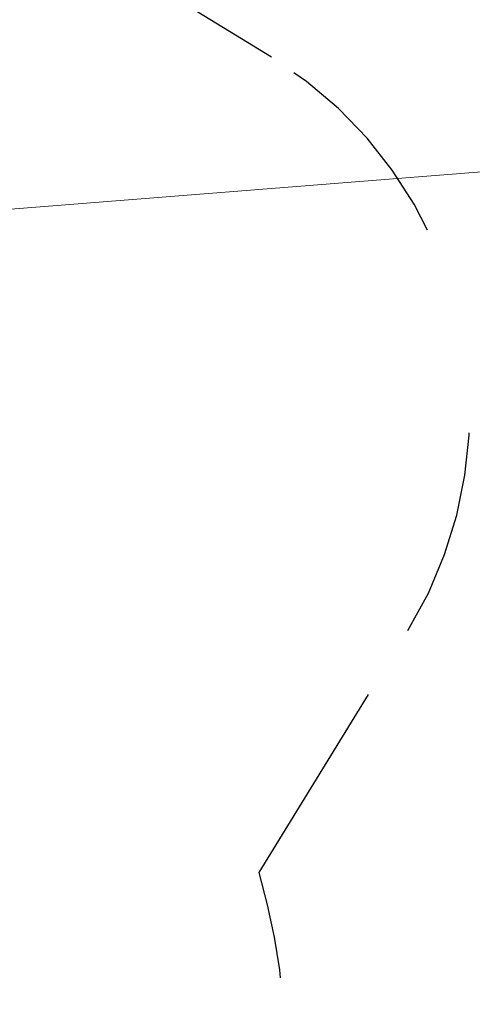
# Model space of a CAD drawing. Extents: x 5459245 to 5462690, y 5971016 to 5972523.
# Tile 78 of 198: x 5462445.92 to 5462447, y 5972218.79 to 5972221.14. Entities that reach past the tile are written whole.
import ezdxf

# ---------------------------------------------------------------- set-up
doc = ezdxf.new("R2010")
doc.units = 0
doc.linetypes.add('8', pattern=[0.5, 0.25, -0.25])
doc.layers.add('A_MAŁA ARCHITEKTURA', color=195, linetype='CONTINUOUS', lineweight=9)
doc.layers.add('ADT CCTV', color=102, linetype='CONTINUOUS')

# ---------------------------------------------------------------- blocks, each defined once
blk = doc.blocks.new('MEGA')
at = {"layer": 'A_MAŁA ARCHITEKTURA', "linetype": '8', "lineweight": 25, "ltscale": 2}
for p, q in [((5462452.137, 5972218.9219), (5462452.137, 5972219.7169)), ((5462450.4608, 5972217.9253), (5462451.1404, 5972217.9253))]:
    blk.add_line(p, q, dxfattribs=at)
for centre, radius, end in [((5462451.1404, 5972218.9219), 0.9966, 0), ((5462449.3465, 5972218.9219), 1.4949, 318.1897)]:
    blk.add_arc(centre, radius, 270, end, dxfattribs=at)
blk = doc.blocks.new('A770198')
at = {"layer": 'ADT CCTV', "color": 140, "lineweight": 9}
blk.add_line((1.4302, 28.1946), (1.4198, 9.9223), dxfattribs=at)
blk.add_arc((30, 19.0421), 30, 140.60054, 219.40054, dxfattribs=at)
blk = doc.blocks.new('G$CFAE608CC')
at = {"layer": 'ADT CCTV', "rotation": 90}
blk.add_blockref('A770198', (38.0838, 0), dxfattribs=at)

msp = doc.modelspace()

# ---------------------------------------------------------------- block references
at = {"layer": 'A_MAŁA ARCHITEKTURA', "color": 6, "rotation": 58.39971502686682}
msp.add_blockref('MEGA', (7686859.5945, -1809666.1669), dxfattribs=at)
at = {"layer": 'ADT CCTV', "rotation": 184.5356804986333}
msp.add_blockref('G$CFAE608CC', (5462467.5094, 5972223.8305), dxfattribs=at)

doc.saveas('drawing.dxf')
